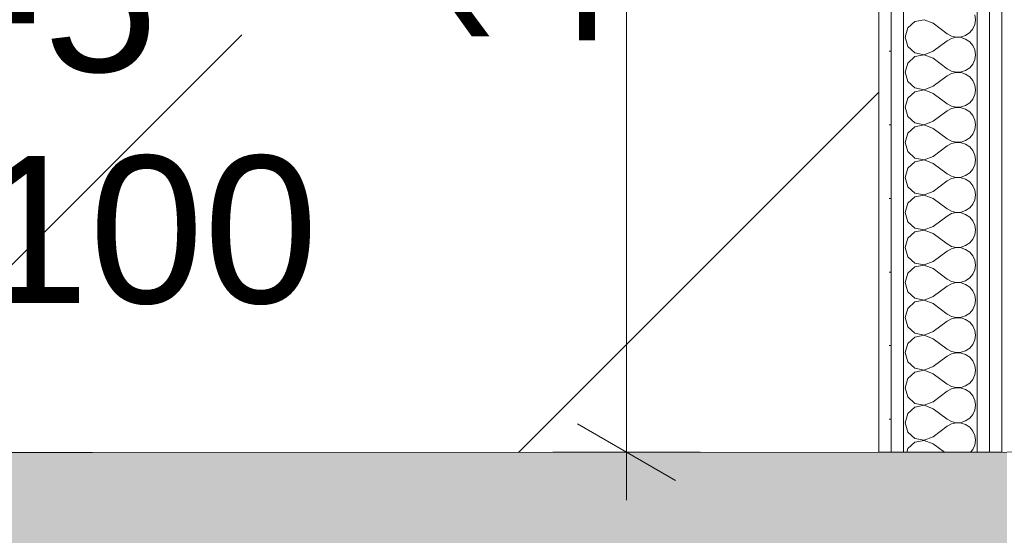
# Model space of a CAD drawing. Header units: millimetres. Extents: x -2532 to 181134, y -4151 to 53885.
# Tile 150 of 165: x 31064 to 32066, y 1082 to 1607. Entities that reach past the tile are written whole.
import ezdxf

# ---------------------------------------------------------------- set-up
doc = ezdxf.new("R2010")
doc.units = ezdxf.units.MM
doc.header["$MEASUREMENT"] = 0
doc.linetypes.add('Wipeout_Contour', pattern=[1000, 0, -1000])
for name, color, linetype in [('AR - Seinad VS', 7, 'Continuous'), ('AR - Vahelaed', 7, 'Continuous'), ('New_AR - Seinad SS 2', 7, 'Continuous'), ('New_SA - ripplaed', 7, 'Continuous'), ('SA - ripplaed', 7, 'Continuous'), ('SA - tähistused - valgustus', 7, 'Continuous')]:
    doc.layers.add(name, color=color, linetype=linetype)
for name, color, linetype, lineweight in [('AR - Seinad VS_Pen_No__221', 252, 'Continuous', 13), ('AR - Vahelaed_Pen_No__221', 252, 'Continuous', 13), ('New_AR - Seinad SS 2_Pen_No__207', 5, 'Continuous', 13), ('New_SA - ripplaed_Pen_No__207', 5, 'Continuous', 9), ('SA - ripplaed_Pen_No__211', 214, 'Continuous', 15), ('SA - tähistused - valgustus_Pen_No__105', 30, 'Continuous', 5)]:
    doc.layers.add(name, color=color, linetype=linetype, lineweight=lineweight)
doc.styles.add('GENERATED_STYLE_3', font='txt')
doc.dimstyles.new('GENERATED_STYLE__1', dxfattribs={"dimtxt": 150, "dimasz": 76, "dimexe": 0.18, "dimexo": 0.0625, "dimgap": 0.09, "dimtad": 1, "dimdec": 0, "dimzin": 0, "dimdsep": 46, "dimtxsty": 'GENERATED_STYLE_3', "dimblk": 'ARROWHEAD_2', "dimblk1": 'ARROWHEAD_2', "dimblk2": 'ARROWHEAD_2', "dimcen": 0.09, "dimse1": 1, "dimse2": 1, "dimclrd": 256, "dimclre": 256, "dimclrt": 256, "dimadec": 0, "dimazin": 0, "dimtfac": 1, "dimtdec": 4, "dimtmove": 0, "dimatfit": 3, "dimfxl": 0, "dimtolj": 1, "dimtzin": 0, "dimarcsym": 0})
pattern_1 = [(0, (0, 0), (0, 75), [0, -75])]

# ---------------------------------------------------------------- blocks, each defined once
blk = doc.blocks.new('Slab_5_1', base_point=(1193.5, 7176.6))
at = {"layer": 'AR - Vahelaed_Pen_No__221', "linetype": 'Continuous', "flags": 128}
blk.add_lwpolyline([(25731.3, 360.9), (28826.7, 360.9), (28826.7, 1040.4), (29275.9, 1040.4), (29275.2, 1165.6), (32069, 1166.3), (35548.6, 1167.3), (35548.6, 1301.8), (37482.3, 1302.2), (37490.2, 1405.8), (38060.2, 1406), (41743.5, 1407.5), (41720.5, 4020.8), (41613.6, 4020.8), (41613.6, 4368.3), (38128.6, 4368.3), (38128.6, 4590.8), (38037.6, 4590.8), (38017.4, 7246.1), (41692.1, 7258.1), (41687.1, 7828.1)], dxfattribs=at)
blk = doc.blocks.new('Slab_30_1', base_point=(29845.2, 1165.7))
at = {"layer": 'New_SA - ripplaed_Pen_No__207', "linetype": 'Continuous'}
h = blk.add_hatch(dxfattribs=at)
h.set_pattern_fill('Dot___Dashed_hõre_0001', color=256, style=0, pattern_type=2)
h.set_pattern_definition([(45, (0, 0), (-707.107, 707.107), [750, -250, 0, -250]), (45, (88.4, 795.5), (-707.107, 707.107), [750, -250, 0, -250])])
h.paths.add_polyline_path([(29845.2, 1165.7), (31938.8, 1166.3), (31938.8, 4185.3), (29846.8, 4187.4)])
at = {"layer": 'New_SA - ripplaed_Pen_No__207', "linetype": 'Continuous', "flags": 128}
blk.add_lwpolyline([(29845.2, 1165.7), (31938.8, 1166.3), (31938.8, 4185.3), (29846.8, 4187.4)], close=True, dxfattribs=at)
blk = doc.blocks.new('Wall_10_1', base_point=(30971.5, 467.4))
at = {"layer": 'AR - Seinad VS_Pen_No__221', "linetype": 'Continuous'}
blk.add_hatch(color=256, dxfattribs=at).paths.add_polyline_path([(30971.5, 1166), (30971.5, 467.4), (32069, 467.3), (32069.1, 1166.3)])
at = {"layer": 'AR - Seinad VS_Pen_No__221', "linetype": 'Continuous', "flags": 128}
blk.add_lwpolyline([(32069.1, 1166.3), (30971.5, 1166)], dxfattribs=at)
blk = doc.blocks.new('*X741')
at = {"layer": 'New_AR - Seinad SS 2_Pen_No__207', "linetype": 'Continuous'}
for p, q in [((31975.4, 1605.3), (31968.2, 1598.7)), ((31985, 1607.1), (31975.4, 1605.3)), ((31994.1, 1603.6), (31985, 1607.1)), ((32037, 1607.1), (32036.3, 1612)), ((32036.3, 1602.3), (32037, 1607.1)), ((31968.2, 1598.7), (31965.6, 1589.3)), ((31994.1, 1603.6), (32008.4, 1592.9)), ((32031.2, 1594), (32034.3, 1597.8)), ((32034.3, 1597.8), (32036.3, 1602.3)), ((31965.6, 1589.3), (31968.2, 1579.9)), ((31994.1, 1575), (32008.4, 1585.7)), ((32008.4, 1592.9), (32012.7, 1590.5)), ((32012.7, 1588.1), (32008.4, 1585.7)), ((32012.7, 1590.5), (32017.5, 1589.4)), ((32017.5, 1589.2), (32012.7, 1588.1)), ((32017.5, 1589.4), (32022.5, 1589.6)), ((32022.5, 1589), (32017.5, 1589.2)), ((32022.5, 1589.6), (32027.1, 1591.2)), ((32027.1, 1587.4), (32022.5, 1589)), ((32027.1, 1591.2), (32031.2, 1594)), ((32031.2, 1584.6), (32027.1, 1587.4)), ((32034.3, 1580.8), (32031.2, 1584.6)), ((31968.2, 1579.9), (31975.4, 1573.3)), ((31985, 1571.5), (31994.1, 1575)), ((32036.3, 1576.3), (32034.3, 1580.8)), ((32037, 1571.4), (32036.3, 1576.3)), ((31975.4, 1569.5), (31968.2, 1563)), ((31975.4, 1573.3), (31985, 1571.5)), ((31985, 1571.4), (31975.4, 1569.5)), ((31994.1, 1567.9), (31985, 1571.4)), ((31994.1, 1567.9), (32008.4, 1557.1)), ((32034.3, 1562), (32036.3, 1566.5)), ((32036.3, 1566.5), (32037, 1571.4)), ((31968.2, 1563), (31965.6, 1553.6)), ((32008.4, 1557.1), (32012.7, 1554.8)), ((32012.7, 1554.8), (32017.5, 1553.6)), ((32022.5, 1553.9), (32027.1, 1555.5)), ((32027.1, 1555.5), (32031.2, 1558.2)), ((32031.2, 1558.2), (32034.3, 1562)), ((31965.6, 1553.6), (31968.2, 1544.2)), ((31968.2, 1544.2), (31975.4, 1537.6)), ((31994.1, 1539.3), (32008.4, 1550)), ((32012.7, 1552.4), (32008.4, 1550)), ((32017.5, 1553.5), (32012.7, 1552.4)), ((32017.5, 1553.6), (32022.5, 1553.9)), ((32022.5, 1553.3), (32017.5, 1553.5)), ((32027.1, 1551.7), (32022.5, 1553.3)), ((32031.2, 1548.9), (32027.1, 1551.7)), ((32034.3, 1545.1), (32031.2, 1548.9)), ((32036.3, 1540.6), (32034.3, 1545.1)), ((31975.4, 1537.6), (31985, 1535.8)), ((31985, 1535.6), (31975.4, 1533.8)), ((31985, 1535.8), (31994.1, 1539.3)), ((31994.1, 1532.1), (31985, 1535.6)), ((32037, 1535.7), (32036.3, 1540.6)), ((32036.3, 1530.8), (32037, 1535.7)), ((31968.2, 1527.2), (31965.6, 1517.9)), ((31975.4, 1533.8), (31968.2, 1527.2)), ((31994.1, 1532.1), (32008.4, 1521.4)), ((32031.2, 1522.5), (32034.3, 1526.3)), ((32034.3, 1526.3), (32036.3, 1530.8)), ((31965.6, 1517.9), (31968.2, 1508.5)), ((31994.1, 1503.6), (32008.4, 1514.3)), ((32008.4, 1521.4), (32012.7, 1519)), ((32012.7, 1516.7), (32008.4, 1514.3)), ((32012.7, 1519), (32017.5, 1517.9)), ((32017.5, 1517.8), (32012.7, 1516.7)), ((32017.5, 1517.9), (32022.5, 1518.2)), ((32022.5, 1517.5), (32017.5, 1517.8)), ((32022.5, 1518.2), (32027.1, 1519.7)), ((32027.1, 1516), (32022.5, 1517.5)), ((32027.1, 1519.7), (32031.2, 1522.5)), ((32031.2, 1513.2), (32027.1, 1516)), ((31968.2, 1508.5), (31975.4, 1501.9)), ((32034.3, 1509.4), (32031.2, 1513.2)), ((32036.3, 1504.9), (32034.3, 1509.4)), ((32037, 1500), (32036.3, 1504.9)), ((31975.4, 1498.1), (31968.2, 1491.5)), ((31975.4, 1501.9), (31985, 1500.1)), ((31985, 1499.9), (31975.4, 1498.1)), ((31985, 1500.1), (31994.1, 1503.6)), ((31994.1, 1496.4), (31985, 1499.9)), ((31994.1, 1496.4), (32008.4, 1485.7)), ((32034.3, 1490.6), (32036.3, 1495.1)), ((32036.3, 1495.1), (32037, 1500)), ((31968.2, 1491.5), (31965.6, 1482.1)), ((32008.4, 1485.7), (32012.7, 1483.3)), ((32022.5, 1482.5), (32027.1, 1484)), ((32027.1, 1484), (32031.2, 1486.8)), ((32031.2, 1486.8), (32034.3, 1490.6)), ((31965.6, 1482.1), (31968.2, 1472.8)), ((31994.1, 1467.9), (32008.4, 1478.6)), ((32012.7, 1481), (32008.4, 1478.6)), ((32012.7, 1483.3), (32017.5, 1482.2)), ((32017.5, 1482.1), (32012.7, 1481)), ((32017.5, 1482.2), (32022.5, 1482.5)), ((32022.5, 1481.8), (32017.5, 1482.1)), ((32027.1, 1480.3), (32022.5, 1481.8)), ((32031.2, 1477.5), (32027.1, 1480.3)), ((32034.3, 1473.7), (32031.2, 1477.5)), ((31968.2, 1472.8), (31975.4, 1466.2)), ((31975.4, 1466.2), (31985, 1464.4)), ((31985, 1464.2), (31975.4, 1462.4)), ((31985, 1464.4), (31994.1, 1467.9)), ((31994.1, 1460.7), (31985, 1464.2)), ((32036.3, 1469.2), (32034.3, 1473.7)), ((32037, 1464.3), (32036.3, 1469.2)), ((32036.3, 1459.4), (32037, 1464.3)), ((31968.2, 1455.8), (31965.6, 1446.4)), ((31975.4, 1462.4), (31968.2, 1455.8)), ((31994.1, 1460.7), (32008.4, 1450)), ((32031.2, 1451.1), (32034.3, 1454.9)), ((32034.3, 1454.9), (32036.3, 1459.4)), ((31965.6, 1446.4), (31968.2, 1437)), ((32008.4, 1450), (32012.7, 1447.6)), ((32012.7, 1445.2), (32008.4, 1442.9)), ((32012.7, 1447.6), (32017.5, 1446.5)), ((32017.5, 1446.4), (32012.7, 1445.2)), ((32017.5, 1446.5), (32022.5, 1446.7)), ((32022.5, 1446.1), (32017.5, 1446.4)), ((32022.5, 1446.7), (32027.1, 1448.3)), ((32027.1, 1444.5), (32022.5, 1446.1)), ((32027.1, 1448.3), (32031.2, 1451.1)), ((32031.2, 1441.8), (32027.1, 1444.5)), ((31968.2, 1437), (31975.4, 1430.5)), ((31994.1, 1432.1), (32008.4, 1442.9)), ((32034.3, 1438), (32031.2, 1441.8)), ((32036.3, 1433.5), (32034.3, 1438)), ((31975.4, 1426.7), (31968.2, 1420.1)), ((31975.4, 1430.5), (31985, 1428.6)), ((31985, 1428.5), (31975.4, 1426.7)), ((31985, 1428.6), (31994.1, 1432.1)), ((31994.1, 1425), (31985, 1428.5)), ((31994.1, 1425), (32008.4, 1414.3)), ((32034.3, 1419.2), (32036.3, 1423.7)), ((32037, 1428.6), (32036.3, 1433.5)), ((32036.3, 1423.7), (32037, 1428.6)), ((31968.2, 1420.1), (31965.6, 1410.7)), ((32008.4, 1414.3), (32012.7, 1411.9)), ((32027.1, 1412.6), (32031.2, 1415.4)), ((32031.2, 1415.4), (32034.3, 1419.2)), ((31965.6, 1410.7), (31968.2, 1401.3)), ((31994.1, 1396.4), (32008.4, 1407.1)), ((32012.7, 1409.5), (32008.4, 1407.1)), ((32012.7, 1411.9), (32017.5, 1410.8)), ((32017.5, 1410.6), (32012.7, 1409.5)), ((32017.5, 1410.8), (32022.5, 1411)), ((32022.5, 1410.4), (32017.5, 1410.6)), ((32022.5, 1411), (32027.1, 1412.6)), ((32027.1, 1408.8), (32022.5, 1410.4)), ((32031.2, 1406), (32027.1, 1408.8)), ((32034.3, 1402.2), (32031.2, 1406)), ((31968.2, 1401.3), (31975.4, 1394.7)), ((31975.4, 1394.7), (31985, 1392.9)), ((31985, 1392.9), (31994.1, 1396.4)), ((32036.3, 1397.7), (32034.3, 1402.2)), ((32037, 1392.9), (32036.3, 1397.7)), ((31968.2, 1384.4), (31965.6, 1375)), ((31975.4, 1391), (31968.2, 1384.4)), ((31985, 1392.8), (31975.4, 1391)), ((31994.1, 1389.3), (31985, 1392.8)), ((31994.1, 1389.3), (32008.4, 1378.6)), ((32034.3, 1383.5), (32036.3, 1388)), ((32036.3, 1388), (32037, 1392.9)), ((31965.6, 1375), (31968.2, 1365.6)), ((32008.4, 1378.6), (32012.7, 1376.2)), ((32012.7, 1373.8), (32008.4, 1371.4)), ((32012.7, 1376.2), (32017.5, 1375.1)), ((32017.5, 1374.9), (32012.7, 1373.8)), ((32017.5, 1375.1), (32022.5, 1375.3)), ((32022.5, 1374.7), (32017.5, 1374.9)), ((32022.5, 1375.3), (32027.1, 1376.9)), ((32027.1, 1373.1), (32022.5, 1374.7)), ((32027.1, 1376.9), (32031.2, 1379.7)), ((32031.2, 1379.7), (32034.3, 1383.5)), ((31968.2, 1365.6), (31975.4, 1359)), ((31994.1, 1360.7), (32008.4, 1371.4)), ((32031.2, 1370.3), (32027.1, 1373.1)), ((32034.3, 1366.5), (32031.2, 1370.3)), ((32036.3, 1362), (32034.3, 1366.5)), ((31975.4, 1355.3), (31968.2, 1348.7)), ((31975.4, 1359), (31985, 1357.2)), ((31985, 1357.1), (31975.4, 1355.3)), ((31985, 1357.2), (31994.1, 1360.7)), ((31994.1, 1353.6), (31985, 1357.1)), ((31994.1, 1353.6), (32008.4, 1342.9)), ((32037, 1357.1), (32036.3, 1362)), ((32036.3, 1352.3), (32037, 1357.1)), ((31968.2, 1348.7), (31965.6, 1339.3)), ((32027.1, 1341.2), (32031.2, 1344)), ((32031.2, 1344), (32034.3, 1347.8)), ((32034.3, 1347.8), (32036.3, 1352.3)), ((31965.6, 1339.3), (31968.2, 1329.9)), ((31994.1, 1325), (32008.4, 1335.7)), ((32008.4, 1342.9), (32012.7, 1340.5)), ((32012.7, 1338.1), (32008.4, 1335.7)), ((32012.7, 1340.5), (32017.5, 1339.4)), ((32017.5, 1339.2), (32012.7, 1338.1)), ((32017.5, 1339.4), (32022.5, 1339.6)), ((32022.5, 1339), (32017.5, 1339.2)), ((32022.5, 1339.6), (32027.1, 1341.2)), ((32027.1, 1337.4), (32022.5, 1339)), ((32031.2, 1334.6), (32027.1, 1337.4)), ((32034.3, 1330.8), (32031.2, 1334.6)), ((31968.2, 1329.9), (31975.4, 1323.3)), ((31985, 1321.5), (31994.1, 1325)), ((32036.3, 1326.3), (32034.3, 1330.8)), ((32037, 1321.4), (32036.3, 1326.3)), ((31975.4, 1319.5), (31968.2, 1313)), ((31975.4, 1323.3), (31985, 1321.5)), ((31985, 1321.4), (31975.4, 1319.5)), ((31994.1, 1317.9), (31985, 1321.4)), ((31994.1, 1317.9), (32008.4, 1307.1)), ((32034.3, 1312), (32036.3, 1316.5)), ((32036.3, 1316.5), (32037, 1321.4)), ((31968.2, 1313), (31965.6, 1303.6)), ((31965.6, 1303.6), (31968.2, 1294.2)), ((32008.4, 1307.1), (32012.7, 1304.8)), ((32012.7, 1304.8), (32017.5, 1303.6)), ((32017.5, 1303.5), (32012.7, 1302.4)), ((32017.5, 1303.6), (32022.5, 1303.9)), ((32022.5, 1303.3), (32017.5, 1303.5)), ((32022.5, 1303.9), (32027.1, 1305.5)), ((32027.1, 1305.5), (32031.2, 1308.2)), ((32031.2, 1308.2), (32034.3, 1312)), ((31968.2, 1294.2), (31975.4, 1287.6)), ((31994.1, 1289.3), (32008.4, 1300)), ((32012.7, 1302.4), (32008.4, 1300)), ((32027.1, 1301.7), (32022.5, 1303.3)), ((32031.2, 1298.9), (32027.1, 1301.7)), ((32034.3, 1295.1), (32031.2, 1298.9)), ((32036.3, 1290.6), (32034.3, 1295.1)), ((31975.4, 1283.8), (31968.2, 1277.2)), ((31975.4, 1287.6), (31985, 1285.8)), ((31985, 1285.6), (31975.4, 1283.8)), ((31985, 1285.8), (31994.1, 1289.3)), ((31994.1, 1282.1), (31985, 1285.6)), ((32037, 1285.7), (32036.3, 1290.6)), ((32036.3, 1280.8), (32037, 1285.7)), ((31968.2, 1277.2), (31965.6, 1267.9)), ((31994.1, 1282.1), (32008.4, 1271.4)), ((32031.2, 1272.5), (32034.3, 1276.3)), ((32034.3, 1276.3), (32036.3, 1280.8)), ((31965.6, 1267.9), (31968.2, 1258.5)), ((31994.1, 1253.6), (32008.4, 1264.3)), ((32008.4, 1271.4), (32012.7, 1269)), ((32012.7, 1266.7), (32008.4, 1264.3)), ((32012.7, 1269), (32017.5, 1267.9)), ((32017.5, 1267.8), (32012.7, 1266.7)), ((32017.5, 1267.9), (32022.5, 1268.2)), ((32022.5, 1267.5), (32017.5, 1267.8)), ((32022.5, 1268.2), (32027.1, 1269.7)), ((32027.1, 1266), (32022.5, 1267.5)), ((32027.1, 1269.7), (32031.2, 1272.5)), ((32031.2, 1263.2), (32027.1, 1266)), ((31968.2, 1258.5), (31975.4, 1251.9)), ((31985, 1250.1), (31994.1, 1253.6)), ((32034.3, 1259.4), (32031.2, 1263.2)), ((32036.3, 1254.9), (32034.3, 1259.4)), ((32037, 1250), (32036.3, 1254.9)), ((31975.4, 1248.1), (31968.2, 1241.5)), ((31975.4, 1251.9), (31985, 1250.1)), ((31985, 1249.9), (31975.4, 1248.1)), ((31994.1, 1246.4), (31985, 1249.9)), ((31994.1, 1246.4), (32008.4, 1235.7)), ((32034.3, 1240.6), (32036.3, 1245.1)), ((32036.3, 1245.1), (32037, 1250)), ((31968.2, 1241.5), (31965.6, 1232.1)), ((32008.4, 1235.7), (32012.7, 1233.3)), ((32012.7, 1233.3), (32017.5, 1232.2)), ((32022.5, 1232.5), (32027.1, 1234)), ((32027.1, 1234), (32031.2, 1236.8)), ((32031.2, 1236.8), (32034.3, 1240.6)), ((31965.6, 1232.1), (31968.2, 1222.8)), ((31994.1, 1217.9), (32008.4, 1228.6)), ((32012.7, 1231), (32008.4, 1228.6)), ((32017.5, 1232.1), (32012.7, 1231)), ((32017.5, 1232.2), (32022.5, 1232.5)), ((32022.5, 1231.8), (32017.5, 1232.1)), ((32027.1, 1230.3), (32022.5, 1231.8)), ((32031.2, 1227.5), (32027.1, 1230.3)), ((32034.3, 1223.7), (32031.2, 1227.5)), ((32036.3, 1219.2), (32034.3, 1223.7)), ((31968.2, 1222.8), (31975.4, 1216.2)), ((31975.4, 1216.2), (31985, 1214.4)), ((31985, 1214.2), (31975.4, 1212.4)), ((31985, 1214.4), (31994.1, 1217.9)), ((31994.1, 1210.7), (31985, 1214.2)), ((32037, 1214.3), (32036.3, 1219.2)), ((32036.3, 1209.4), (32037, 1214.3)), ((31968.2, 1205.8), (31965.6, 1196.4)), ((31975.4, 1212.4), (31968.2, 1205.8)), ((31994.1, 1210.7), (32008.4, 1200)), ((32031.2, 1201.1), (32034.3, 1204.9)), ((32034.3, 1204.9), (32036.3, 1209.4)), ((31965.6, 1196.4), (31968.2, 1187)), ((32008.4, 1200), (32012.7, 1197.6)), ((32012.7, 1195.2), (32008.4, 1192.9)), ((32012.7, 1197.6), (32017.5, 1196.5)), ((32017.5, 1196.4), (32012.7, 1195.2)), ((32017.5, 1196.5), (32022.5, 1196.7)), ((32022.5, 1196.1), (32017.5, 1196.4)), ((32022.5, 1196.7), (32027.1, 1198.3)), ((32027.1, 1194.5), (32022.5, 1196.1)), ((32027.1, 1198.3), (32031.2, 1201.1)), ((32031.2, 1191.8), (32027.1, 1194.5)), ((31968.2, 1187), (31975.4, 1180.5)), ((31994.1, 1182.1), (32008.4, 1192.9)), ((32034.3, 1188), (32031.2, 1191.8)), ((32036.3, 1183.5), (32034.3, 1188)), ((32037, 1178.6), (32036.3, 1183.5)), ((31975.4, 1176.7), (31968.2, 1170.1)), ((31975.4, 1180.5), (31985, 1178.6)), ((31985, 1178.5), (31975.4, 1176.7)), ((31985, 1178.6), (31994.1, 1182.1)), ((31994.1, 1175), (31985, 1178.5)), ((31994.1, 1175), (32005.7, 1166.3)), ((32034.3, 1169.2), (32036.3, 1173.7)), ((32036.3, 1173.7), (32037, 1178.6)), ((31968.2, 1170.1), (31967.2, 1166.3)), ((32032, 1166.3), (32034.3, 1169.2))]:
    blk.add_line(p, q, dxfattribs=at)
blk = doc.blocks.new('Wall_169_1', base_point=(31938.8, 1166.3))
at = {"linetype": 'Wipeout_Contour', "ltscale": 128159.719294}
blk.add_wipeout([(31938.8, 1166.3), (31951.3, 1166.3), (31951.3, 3285.3), (31938.8, 3285.3)], dxfattribs=at).dxf.layer = 'New_AR - Seinad SS 2'
at = {"layer": 'New_AR - Seinad SS 2_Pen_No__207', "linetype": 'Continuous'}
h = blk.add_hatch(dxfattribs=at)
h.set_pattern_fill('Gypsum_0001', color=256, style=0, pattern_type=2)
h.set_pattern_definition(pattern_1)
h.paths.add_polyline_path([(31938.8, 1166.3), (31951.3, 1166.3), (31951.3, 3285.3), (31938.8, 3285.3)])
at = {"layer": 'New_AR - Seinad SS 2_Pen_No__207', "linetype": 'Continuous', "flags": 128}
blk.add_lwpolyline([(31938.8, 3285.3), (31938.8, 1166.3)], dxfattribs=at)
at = {"linetype": 'Wipeout_Contour', "ltscale": 128209.571569}
blk.add_wipeout([(31963.8, 3285.3), (31951.3, 3285.3), (31951.3, 1166.3), (31963.8, 1166.3)], dxfattribs=at).dxf.layer = 'New_AR - Seinad SS 2'
at = {"layer": 'New_AR - Seinad SS 2_Pen_No__207', "linetype": 'Continuous'}
h = blk.add_hatch(dxfattribs=at)
h.set_pattern_fill('Gypsum_0001', color=256, style=0, pattern_type=2)
h.set_pattern_definition(pattern_1)
h.paths.add_polyline_path([(31963.8, 3285.3), (31951.3, 3285.3), (31951.3, 1166.3), (31963.8, 1166.3)])
blk.add_line((31951.3, 3285.3), (31951.3, 1166.3), dxfattribs=at)
at = {"linetype": 'Wipeout_Contour', "ltscale": 128364.931198}
blk.add_wipeout([(31963.8, 3190.4), (31963.8, 1166.3), (32038.8, 1166.3), (32038.8, 3190.3)], dxfattribs=at).dxf.layer = 'New_AR - Seinad SS 2'
at = {"layer": 'New_AR - Seinad SS 2_Pen_No__207', "linetype": 'Continuous'}
blk.add_line((31963.8, 3190.4), (31963.8, 1166.3), dxfattribs=at)
at = {"layer": 'New_AR - Seinad SS 2'}
blk.add_blockref('*X741', (0, 0), dxfattribs=at)
at = {"linetype": 'Wipeout_Contour', "ltscale": 128536.968935}
blk.add_wipeout([(32038.8, 3177.8), (32038.8, 1166.3), (32051.3, 1166.3), (32051.3, 3177.8)], dxfattribs=at).dxf.layer = 'New_AR - Seinad SS 2'
at = {"layer": 'New_AR - Seinad SS 2_Pen_No__207', "linetype": 'Continuous'}
h = blk.add_hatch(dxfattribs=at)
h.set_pattern_fill('Gypsum_0001', color=256, style=0, pattern_type=2)
h.set_pattern_definition(pattern_1)
h.paths.add_polyline_path([(32038.8, 3177.8), (32038.8, 1166.3), (32051.3, 1166.3), (32051.3, 3177.8)])
blk.add_line((32038.8, 3177.8), (32038.8, 1166.3), dxfattribs=at)
at = {"linetype": 'Wipeout_Contour', "ltscale": 128584.368813}
blk.add_wipeout([(32051.3, 3165.3), (32051.3, 1166.3), (32063.8, 1166.3), (32063.8, 3165.3)], dxfattribs=at).dxf.layer = 'New_AR - Seinad SS 2'
at = {"layer": 'New_AR - Seinad SS 2_Pen_No__207', "linetype": 'Continuous'}
h = blk.add_hatch(dxfattribs=at)
h.set_pattern_fill('Gypsum_0001', color=256, style=0, pattern_type=2)
h.set_pattern_definition(pattern_1)
h.paths.add_polyline_path([(32051.3, 3165.3), (32051.3, 1166.3), (32063.8, 1166.3), (32063.8, 3165.3)])
blk.add_line((32051.3, 3165.3), (32051.3, 1166.3), dxfattribs=at)
at = {"layer": 'New_AR - Seinad SS 2_Pen_No__207', "linetype": 'Continuous', "flags": 128}
for points in [[(32063.8, 1166.3), (32063.8, 3165.3)], [(31938.8, 1166.3), (32063.8, 1166.3)]]:
    blk.add_lwpolyline(points, dxfattribs=at)
blk = doc.blocks.new('*D2096')
at = {"layer": 'SA - tähistused - valgustus_Pen_No__105', "linetype": 'Continuous'}
for p, q in [((32744.9, 2095.4), (32844.9, 2037.6)), ((32869.9, 2066.5), (32719.9, 2066.5)), ((32794.9, 1166.3), (32794.9, 2066.5)), ((32744.9, 1195.2), (32844.9, 1137.5)), ((32869.9, 1166.3), (32719.9, 1166.3)), ((32794.9, 1117.4), (32794.9, 1166.3))]:
    blk.add_line(p, q, dxfattribs=at)
at = {"layer": 'SA - tähistused - valgustus_Pen_No__105', "char_height": 150, "attachment_point": 7, "rotation": 90, "style": 'GENERATED_STYLE_3'}
for s, insert in [('\\A1;{\\pql;\\fArial|b0|i0|c0|p34;200}', (32682.4, 1995.5)), ('\\A1;{\\pql;\\fArial|b0|i0|c0|p34;900}', (32764.9, 1445.7))]:
    blk.add_mtext(s, dxfattribs=dict(at, insert=insert))
blk = doc.blocks.new('ARROWHEAD_2')
at = {"linetype": 'Continuous'}
for p, q in [((-0.378, -0.655), (0.378, 0.655)), ((0, 0), (-1, 0))]:
    blk.add_line(p, q, dxfattribs=at)
blk = doc.blocks.new('*D2102')
at = {"layer": 'SA - tähistused - valgustus_Pen_No__105', "linetype": 'Continuous'}
for p, q in [((31631.8, 2515.9), (31731.8, 2458.2)), ((31756.8, 2487.1), (31606.8, 2487.1)), ((31681.8, 1166.3), (31681.8, 2487.1)), ((31631.8, 1195.2), (31731.8, 1137.5)), ((31756.8, 1166.3), (31606.8, 1166.3)), ((31681.8, 1117.4), (31681.8, 1166.3))]:
    blk.add_line(p, q, dxfattribs=at)
at = {"layer": 'SA - tähistused - valgustus_Pen_No__105', "insert": (31651.8, 1570.2), "char_height": 150, "attachment_point": 7, "rotation": 90, "style": 'GENERATED_STYLE_3'}
blk.add_mtext('\\A1;{\\pql;\\fArial|b0|i0|c0|p34;1\xa0321}', dxfattribs=at)
blk = doc.blocks.new('Label_1_1', base_point=(31080.8, 1266))
at = {"layer": 'SA - ripplaed_Pen_No__211', "char_height": 150, "attachment_point": 1, "style": 'GENERATED_STYLE_3'}
for s, insert in [('\\A1;{\\pql;\\pt0,211000;\\fArial|b0|i0|c0|p34;RL-5\\fArial|b0|i0|c0|p34;\\A1{\\H.66x;\\S^  ;}\\fArial|b0|i0|c0|p34;\\fArial|b0|i0|c0|p34;\\A1{\\H.66x;\\S^  ;}\\fArial|b0|i0|c0|p34; \\fArial|b0|i0|c0|p34;\\fArial|b0|i0|c0|p34;\\fArial|b0|i0|c0|p34;\\fArial|b0|i0|c0|p34;\\fArial|b0|i0|c0|p34;\\fArial|b0|i0|c0|p34;\\fArial|b0|i0|c0|p34;\\fArial|b0|i0|c0|p34;\\fArial|b0|i0|c0|p34;\\fArial|b0|i0|c0|p34;\\fArial|b0|i0|c0|p34;\\fArial|b0|i0|c0|p34;\\fArial|b0|i0|c0|p34;\\fArial|b0|i0|c0|p34;\\fArial|b0|i0|c0|p34;\\fArial|b0|i0|c0|p34;\\fArial|b0|i0|c0|p34;\\fArial|b0|i0|c0|p34;\\fArial|b0|i0|c0|p34;\\fArial|b0|i0|c0|p34;\\fArial|b0|i0|c0|p34;\\fArial|b0|i0|c0|p34;\\fArial|b0|i0|c0|p34;\\fArial|b0|i0|c0|p34;\\fArial|b0|i0|c0|p34;\\fArial|b0|i0|c0|p34;\\fArial|b0|i0|c0|p34;\\fArial|b0|i0|c0|p34;\\fArial|b0|i0|c0|p34;\\fArial|b0|i0|c0|p34;\\fArial|b0|i0|c0|p34;\\fArial|b0|i0|c0|p34;\\fArial|b0|i0|c0|p34;\\fArial|b0|i0|c0|p34;\\fArial|b0|i0|c0|p34;\\fArial|b0|i0|c0|p34;\\fArial|b0|i0|c0|p34;\\fArial|b0|i0|c0|p34;\\fArial|b0|i0|c0|p34;\\fArial|b0|i0|c0|p34;\\fArial|b0|i0|c0|p34;\\fArial|b0|i0|c0|p34;\\fArial|b0|i0|c0|p34;}', (30750.3, 1704.2)), ('\\A1;{\\pql;\\pt0,211000;\\fArial|b0|i0|c0|p34;H3100 \\fArial|b0|i0|c0|p34;\\A1{\\H.66x;\\S^  ;}\\fArial|b0|i0|c0|p34;\\fArial|b0|i0|c0|p34;\\A1{\\H.66x;\\S^  ;}\\fArial|b0|i0|c0|p34;\\fArial|b0|i0|c0|p34;\\fArial|b0|i0|c0|p34;\\fArial|b0|i0|c0|p34;\\fArial|b0|i0|c0|p34;\\fArial|b0|i0|c0|p34;\\fArial|b0|i0|c0|p34;\\fArial|b0|i0|c0|p34;\\fArial|b0|i0|c0|p34;\\fArial|b0|i0|c0|p34;\\fArial|b0|i0|c0|p34;\\fArial|b0|i0|c0|p34;\\fArial|b0|i0|c0|p34;\\fArial|b0|i0|c0|p34;\\fArial|b0|i0|c0|p34;\\fArial|b0|i0|c0|p34;\\fArial|b0|i0|c0|p34;\\fArial|b0|i0|c0|p34;\\fArial|b0|i0|c0|p34;\\fArial|b0|i0|c0|p34;\\fArial|b0|i0|c0|p34;\\fArial|b0|i0|c0|p34;\\fArial|b0|i0|c0|p34;\\fArial|b0|i0|c0|p34;\\fArial|b0|i0|c0|p34;\\fArial|b0|i0|c0|p34;\\fArial|b0|i0|c0|p34;\\fArial|b0|i0|c0|p34;\\fArial|b0|i0|c0|p34;\\fArial|b0|i0|c0|p34;\\fArial|b0|i0|c0|p34;\\fArial|b0|i0|c0|p34;\\fArial|b0|i0|c0|p34;\\fArial|b0|i0|c0|p34;\\fArial|b0|i0|c0|p34;\\fArial|b0|i0|c0|p34;\\fArial|b0|i0|c0|p34;\\fArial|b0|i0|c0|p34;\\fArial|b0|i0|c0|p34;\\fArial|b0|i0|c0|p34;\\fArial|b0|i0|c0|p34;\\fArial|b0|i0|c0|p34;\\fArial|b0|i0|c0|p34;\\fArial|b0|i0|c0|p34;}', (30750.3, 1468.4))]:
    blk.add_mtext(s, dxfattribs=dict(at, insert=insert))

msp = doc.modelspace()

# ---------------------------------------------------------------- block references
at = {"layer": 'AR - Seinad VS'}
msp.add_blockref('Wall_10_1', (30971.5, 467.4), dxfattribs=at)
at = {"layer": 'AR - Vahelaed', "linetype": 'Continuous'}
msp.add_blockref('Slab_5_1', (1193.5, 7176.6), dxfattribs=at)
at = {"layer": 'New_SA - ripplaed', "linetype": 'Continuous'}
msp.add_blockref('Slab_30_1', (29845.2, 1165.7), dxfattribs=at)

# ---------------------------------------------------------------- next in the draw order: block references
at = {"layer": 'New_AR - Seinad SS 2'}
msp.add_blockref('Wall_169_1', (31938.8, 1166.3), dxfattribs=at)

# ---------------------------------------------------------------- next in the draw order: block references
at = {"layer": 'SA - ripplaed', "linetype": 'Continuous'}
msp.add_blockref('Label_1_1', (31080.8, 1266), dxfattribs=at)

# ---------------------------------------------------------------- next in the draw order: dimensions: what is measured, and where the dimension line sits
at = {"layer": 'SA - tähistused - valgustus', "linetype": 'Continuous'}
for base, p1, p2, picture, middle in [((31681.8, 2487.1), (31938.8, 1166.3), (31342.8, 2487.1), '*D2102', (31576.8, 1834.2)), ((32794.9, 2066.5), (32063.8, 1166.3), (32113.9, 2066.5), '*D2096', (32689.9, 1621.4))]:
    dim = msp.add_linear_dim(base=base, p1=p1, p2=p2, angle=90, dimstyle='GENERATED_STYLE__1', dxfattribs=at)
    dim.commit()
    dim.dimension.update_dxf_attribs({"geometry": picture, "text_midpoint": middle, "dimtype": 160, "text_rotation": 90})

doc.saveas('drawing.dxf')
